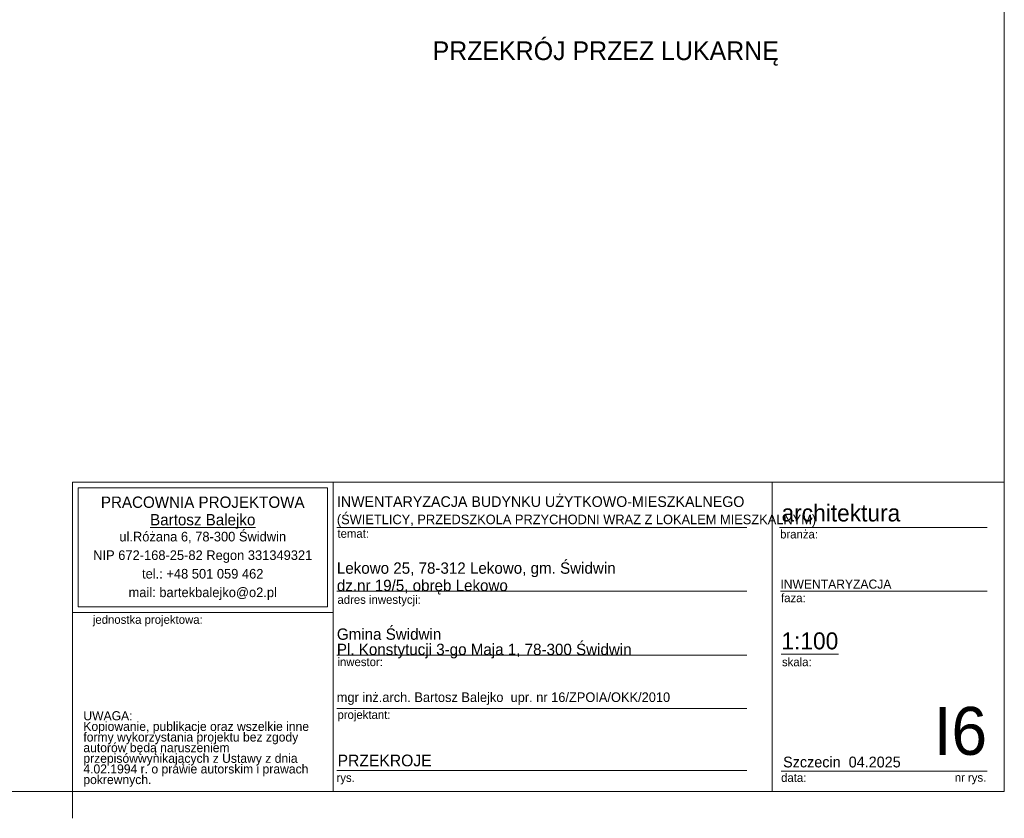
# Model space of a CAD drawing. Extents: x -510370 to -355890, y -22547 to 182180.
# Tile 15 of 256: x -374381 to -355890, y -22547 to -7558. Entities that reach past the tile are written whole.
import ezdxf

# ---------------------------------------------------------------- set-up
doc = ezdxf.new("R2010")
doc.units = 0
doc.header["$MEASUREMENT"] = 0
for name, color, linetype, lineweight in [('Arch opisy_Nr_Pióra__21', 7, 'Continuous', 9), ('ARCH TABELA_Nr_Pióra__1', 7, 'Continuous', 25), ('ARCH TABELA_Nr_Pióra__21', 7, 'Continuous', 9), ('ARCH TABELA_Nr_Pióra__7', 7, 'Continuous', 13)]:
    doc.layers.add(name, color=color, linetype=linetype, lineweight=lineweight)
doc.styles.add('GENERATED_STYLE_5', font='txt')
doc.styles.add('GENERATED_STYLE_6', font='txt')
doc.styles.add('GENERATED_STYLE_7', font='txt')
doc.styles.add('GENERATED_STYLE_8', font='txt')
doc.styles.add('GENERATED_STYLE_9', font='txt')

msp = doc.modelspace()

# ---------------------------------------------------------------- linework, layer by layer
at = {"layer": 'ARCH TABELA_Nr_Pióra__21', "linetype": 'Continuous'}
for p, q in [((-355889.9, 6402.6), (-355889.9, -22047.4)), ((-373389.9, -22047.4), (-373389.9, -16236.2)), ((-373389.9, -16236.2), (-368496.3, -16236.2)), ((-373389.9, -18683), (-373389.9, -16236.2)), ((-373389.9, -16236.2), (-355889.9, -16236.2)), ((-368496.3, -16236.2), (-368496.3, -22047.4)), ((-368496.3, -18683), (-368496.3, -16236.2)), ((-360251.6, -16236.2), (-360251.6, -22047.4)), ((-355889.9, -16236.2), (-355889.9, -22047.4)), ((-373283.6, -18576.6), (-373283.6, -16342.6)), ((-373283.6, -16342.6), (-368602.7, -16342.6)), ((-368602.7, -18576.6), (-368602.7, -16342.6)), ((-368496.3, -22047.4), (-368496.3, -16636.2)), ((-368424.1, -17086.2), (-360724.3, -17086.2)), ((-360112.3, -17086.2), (-356213, -17086.2)), ((-368424.1, -18286.2), (-360724.3, -18286.2)), ((-360094.9, -18286.2), (-356213, -18286.2)), ((-373283.6, -18576.6), (-368602.7, -18576.6)), ((-373389.9, -18683), (-368496.3, -18683)), ((-368424.1, -19486.2), (-360724.3, -19486.2)), ((-360083.1, -19468.9), (-359003.4, -19468.9)), ((-368424.1, -20486.2), (-360724.3, -20486.2)), ((-368424.1, -21647.4), (-360724.3, -21647.4)), ((-360083.1, -21665), (-357801.3, -21665)), ((-357801.3, -21665), (-356213, -21665)), ((-355889.9, -22047.4), (-396639.9, -22047.4)), ((-373389.9, -22047.4), (-368496.3, -22047.4)), ((-373389.9, -22547.4), (-373389.9, -22047.4)), ((-355889.9, -22047.4), (-368496.3, -22047.4))]:
    msp.add_line(p, q, dxfattribs=at)

# ---------------------------------------------------------------- texts
at = {"layer": 'Arch opisy_Nr_Pióra__21', "linetype": 'Continuous', "insert": (-360124.8, -7965.3), "char_height": 350, "attachment_point": 3, "style": 'GENERATED_STYLE_6'}
msp.add_mtext('{PRZEKRÓJ PRZEZ LUKARNĘ}', dxfattribs=at)
at = {"layer": 'ARCH TABELA_Nr_Pióra__1', "linetype": 'Continuous', "insert": (-368424.1, -17081.5), "char_height": 200, "attachment_point": 7, "line_spacing_factor": 1.031617, "style": 'GENERATED_STYLE_5'}
msp.add_mtext('{\\pt22543.3;INWENTARYZACJA BUDYNKU UŻYTKOWO-MIESZKALNEGO\\P\\pt22543.3;\\H0.900000x;(ŚWIETLICY, PRZEDSZKOLA PRZYCHODNI WRAZ Z LOKALEM MIESZKALNYM)}', dxfattribs=at)
at = {"layer": 'ARCH TABELA_Nr_Pióra__1', "linetype": 'Continuous', "insert": (-368410.3, -21352), "char_height": 220, "attachment_point": 1, "style": 'GENERATED_STYLE_9'}
msp.add_mtext('{PRZEKROJE}', dxfattribs=at)
at = {"layer": 'ARCH TABELA_Nr_Pióra__21', "linetype": 'Continuous', "insert": (-368424.1, -19547.5), "char_height": 212.766, "attachment_point": 7, "line_spacing_factor": 0.807442, "style": 'GENERATED_STYLE_7'}
msp.add_mtext('{Gmina Świdwin\\PPl. Konstytucji 3-go Maja 1, 78-300 Świdwin}', dxfattribs=at)
at = {"layer": 'ARCH TABELA_Nr_Pióra__7', "linetype": 'Continuous', "char_height": 212.766}
for s, insert, attachment_point, line_spacing_factor, style in [('{PRACOWNIA PROJEKTOWA\\P\\LBartosz Balejko}', (-370943.1, -16507.5), 2, 0.926719, 'GENERATED_STYLE_8'), ('{Lekowo 25, 78-312 Lekowo, gm. Świdwin\\Pdz.nr 19/5, obręb Lekowo}', (-368424.1, -18347.5), 7, 0.918867, 'GENERATED_STYLE_7')]:
    msp.add_mtext(s, dxfattribs=dict(at, insert=insert, attachment_point=attachment_point, line_spacing_factor=line_spacing_factor, style=style))
at = {"layer": 'ARCH TABELA_Nr_Pióra__7', "linetype": 'Continuous', "style": 'GENERATED_STYLE_7'}
for s, insert, char_height, attachment_point in [('{architektura}', (-360073.7, -16656.5), 319.16, 1), ('{temat:}', (-368413.4, -17122.7), 159.58, 1), ('{branża:}', (-360100.5, -17135), 159.58, 1), ('{INWENTARYZACJA}', (-360094.9, -18066.5), 170, 1), ('{adres inwestycji:}', (-368413.4, -18362.4), 159.58, 1), ('{faza:}', (-360083.1, -18331.3), 159.58, 1), ('{jednostka projektowa:}', (-373007, -18737.6), 159.58, 1), ('{1:100}', (-360075.8, -19057.6), 319.16, 1), ('{inwestor:}', (-368413.4, -19531.3), 159.58, 1), ('{skala:}', (-360065.4, -19533.2), 159.58, 1), ('{mgr inż.arch. Bartosz Balejko  upr. nr 16/ZPOIA/OKK/2010}', (-368426.3, -20184.3), 180, 1), ('{projektant:}', (-368413.4, -20522.7), 159.58, 1), ('{I6}', (-356213, -20456.4), 900, 3), ('{Szczecin  04.2025}', (-360044.4, -21390), 202.128, 1), ('{rys.}', (-368431.3, -21704.5), 159.58, 1), ('{data:}', (-360081.7, -21704.5), 159.58, 1), ('{nr rys.}', (-356820.9, -21701.5), 159.58, 1)]:
    msp.add_mtext(s, dxfattribs=dict(at, insert=insert, char_height=char_height, attachment_point=attachment_point))
for s, insert, char_height, width, attachment_point, line_spacing_factor in [('{ul.Różana 6, 78-300 Świdwin\\PNIP 672-168-25-82 Regon 331349321\\Ptel.: +48 501 059 462\\Pmail: bartekbalejko@o2.pl}', (-370943.1, -17169.5), 180.852, 4680.851, 2, 1.156383), ('{UWAGA:\\PKopiowanie, publikacje oraz wszelkie inne formy wykorzystania projektu bez zgody autorów będą naruszeniem przepisówwynikających z Ustawy z dnia 4.02.1994 r. o prawie autorskim i prawach pokrewnych.}', (-373184.8, -20537.6), 170.2128, 4483.408, 1, 0.703415)]:
    msp.add_mtext(s, dxfattribs=dict(at, insert=insert, char_height=char_height, width=width, attachment_point=attachment_point, line_spacing_factor=line_spacing_factor))

doc.saveas('drawing.dxf')
